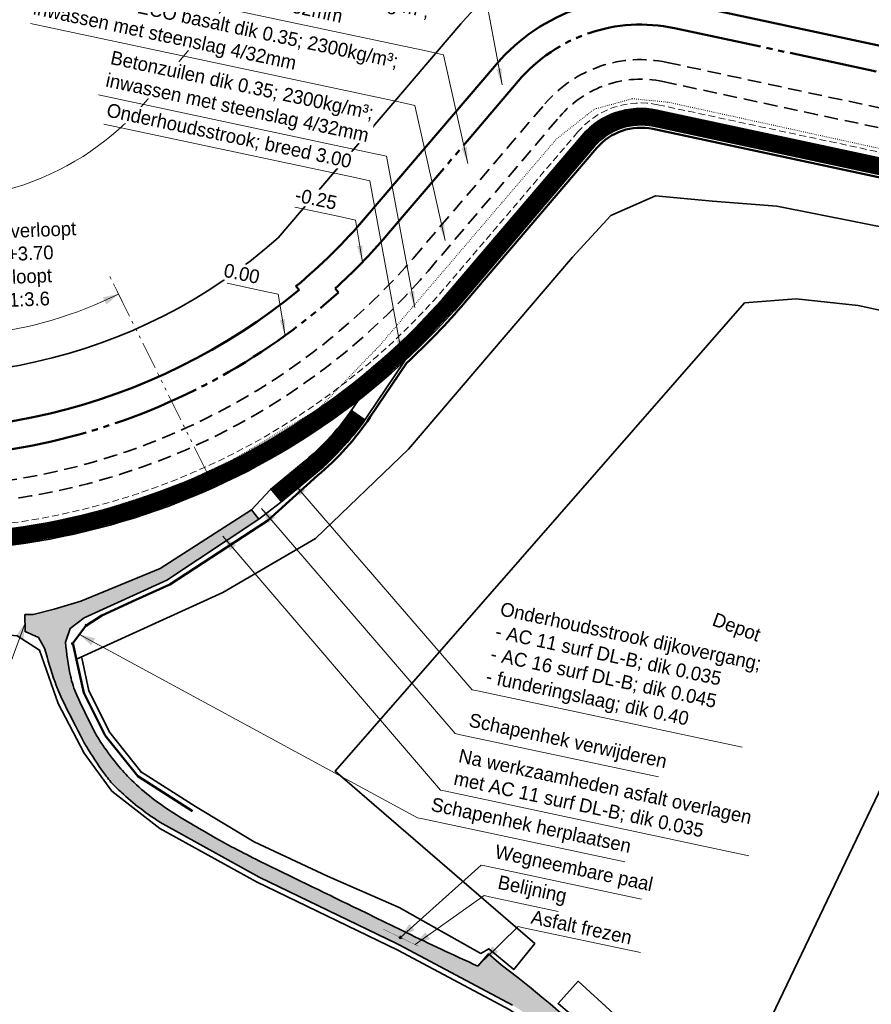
# Model space of a CAD drawing. Header units: metres. Extents: x 63663 to 67388, y 393975 to 407310.
# Tile 12 of 49: x 64702 to 64857, y 403258 to 403437. Entities that reach past the tile are written whole.
import ezdxf

# ---------------------------------------------------------------- set-up
doc = ezdxf.new("R2010")
doc.units = ezdxf.units.M
for name, pattern in [('DOT', [0.25, 0, -0.25]), ('HIDDEN', [0.375, 0.25, -0.125]), ('JIS_09_08', [10.750000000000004, 8, -0.55, 0.55, -0.55, 0.55, -0.55]), ('ONDERHOUDSSTROOK', [28, 8, -20]), ('SECTIEGRENS', [10.5, 5, -1, 0.5, -1, 0.5, -1, 0.5, -1])]:
    doc.linetypes.add(name, pattern=pattern)
for name, color, linetype, lineweight in [('BS-PERKOENRIJ', 203, 'DOT', 5), ('maatvoering-leadr', 7, 'Continuous', 30), ('sn-arcering_betonzuilen', 1, 'Continuous', 18), ('sn-arcering_grijs', 8, 'Continuous', 20), ('sn-arcering_lgrijs', 9, 'Continuous', 20), ('TM-Belijning', 1, 'HIDDEN', 50), ('TM-Insteek', 211, 'HIDDEN', 13), ('TM-invloedsgrens', 6, 'SECTIEGRENS', 20), ('TM-Kreukelberm', 43, 'Continuous', 50), ('TM-Maatlijnen', 1, 'Continuous', 13), ('TM-Materiaalscheiding', 3, 'HIDDEN', 35), ('TM-Onderhoudsweg', 3, 'Continuous', 35), ('TM-Paal', 2, 'Continuous', 50), ('TM-Raster', 41, 'RASTER', 50), ('TM-Teenconstructie', 20, 'JIS_09_08', 50), ('TM-Verharding', 2, 'Continuous', 50), ('TM-Werkgrens', 62, 'PBZ-WERKGRENS', 35)]:
    doc.layers.add(name, color=color, linetype=linetype, lineweight=lineweight)
doc.styles.add('StagCAD', font='StagCAD.ttf')
doc.linetypes.add('PBZ-WERKGRENS', pattern='A,5.5,-1.05,["O",StagCAD,S=2,R=0,X=0,Y=-1],-3.45', length=10)
doc.linetypes.add('RASTER', pattern='A,3,-2,[200,RASTER,S=0.75,R=0,X=0,Y=0],-2,3', length=10)
doc.dimstyles.new('GM-maatvoering', dxfattribs={"dimtxt": 2.5, "dimasz": 1, "dimexe": 0, "dimexo": 0, "dimgap": 1, "dimtad": 1, "dimrnd": 0.001, "dimzin": 1, "dimdsep": 46, "dimtxsty": 'StagCAD', "dimblk1": 'DIM_PIJL', "dimblk2": 'DIM_PIJL', "dimsah": 1, "dimcen": 0.09, "dimse1": 1, "dimse2": 1, "dimclrd": 1, "dimclre": 1, "dimclrt": 7, "dimazin": 0, "dimtfac": 1, "dimtix": 1, "dimtmove": 0, "dimatfit": 3, "dimldrblk": 'RAD_PIJL', "dimfxl": 1, "dimtvp": 0.8299999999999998, "dimtolj": 1, "dimtzin": 0, "dimlwd": 15, "dimarcsym": 0})
doc.dimstyles.new('leader 1_1000', dxfattribs={"dimtxt": 2.5, "dimasz": 3, "dimexe": 0, "dimexo": 0, "dimgap": 1, "dimtad": 1, "dimrnd": 0.001, "dimzin": 1, "dimdsep": 46, "dimtxsty": 'StagCAD', "dimblk1": 'RAD_PIJL', "dimblk2": 'RAD_PIJL', "dimsah": 1, "dimcen": 0.09, "dimse1": 1, "dimse2": 1, "dimclrd": 1, "dimclre": 1, "dimclrt": 7, "dimazin": 0, "dimtfac": 1, "dimtix": 1, "dimtmove": 0, "dimatfit": 0, "dimfxl": 1, "dimtvp": 0.8299999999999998, "dimtolj": 1, "dimtzin": 0, "dimlwd": 15, "dimarcsym": 0})

# ---------------------------------------------------------------- blocks, each defined once
blk = doc.blocks.new('DIM_PIJL')
at = {"color": 1}
blk.add_line((0, 1.414213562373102), (0, -1.414213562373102), dxfattribs=at)
at = {"color": 1, "linetype": 'ByBlock'}
blk.add_solid([(-2.828427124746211, -0.75), (-2.828427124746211, 0.75), (0, 0)], dxfattribs=at)
blk = doc.blocks.new('RAD_PIJL')
at = {"color": 1, "linetype": 'Continuous'}
blk.add_solid([(-2.828427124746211, -0.75), (-2.828427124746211, 0.75), (0, 0)], dxfattribs=at)
blk = doc.blocks.new('Klappaal')
at = {"layer": 'TM-Paal'}
blk.add_circle((0, 5.820766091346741e-11), 0.1249999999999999, dxfattribs=at)
blk = doc.blocks.new('Diamant')
at = {"layer": 'TM-Belijning', "linetype": 'Continuous', "ltscale": 3, "const_width": 0.05}
for points in [[(3.599999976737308, -3.492459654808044e-10), (0.5999999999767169, -1.164153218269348e-10), (2.91038304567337e-11, 0.2999999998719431), (-0.5999999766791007, -1.746229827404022e-10), (-3.599999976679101, -1.746229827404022e-10)], [(-0.5999999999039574, -1.746229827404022e-10), (-4.365574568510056e-11, -0.3071063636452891), (0.5999999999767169, -1.164153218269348e-10)]]:
    blk.add_lwpolyline(points, dxfattribs=at)

msp = doc.modelspace()

# ---------------------------------------------------------------- hatches: boundary and pattern name
at = {"layer": 'sn-arcering_betonzuilen'}
h = msp.add_hatch(dxfattribs=at)
h.set_pattern_fill('HONEY', color=256, scale=0.3, angle=344.09, style=0)
h.set_pattern_definition([(332.0931746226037, (214203.785028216, 788869.8239200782), (1.64867758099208, 0.06025759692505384), [0.9524999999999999, -1.905]), (92.09317462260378, (214203.785028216, 788869.8239200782), (-0.8765234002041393, 1.397667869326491), [0.9524999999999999, -1.905]), (32.09317462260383, (214203.785028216, 788869.8239200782), (0.7721541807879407, 1.457925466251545), [-1.905, 0.9524999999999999])])
edge = h.paths.add_edge_path()
edge.add_line((64697.09699809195, 403344.1995902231), (64696.84661587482, 403358.4366705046))
edge.add_arc((64681.85893351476, 403474.87651482), 117.4004598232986, 257.3275947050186, 277.3345606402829, ccw=False)
edge.add_line((64656.10404992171, 403360.3358934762), (64652.29529750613, 403347.4670522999))
edge.add_arc((64683.83001069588, 403471.0719869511), 127.5641721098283, 255.687721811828, 275.9696969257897)
edge = h.paths.add_edge_path()
edge.add_line((65556.79896681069, 403278.4124796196), (65461.70166963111, 403301.6805361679))
edge.add_line((65461.70166963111, 403301.6805361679), (65454.35126382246, 403285.9183921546))
edge.add_arc((65152.15456842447, 401915.4022443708), 1403.437691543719, 75.74052367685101, 77.56534332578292, ccw=False)
edge.add_line((65497.84034977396, 403275.6002794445), (65549.48793955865, 403262.7347786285))
edge.add_line((65549.48793955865, 403262.7347786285), (65556.79896681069, 403278.4124796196))
at = {"layer": 'sn-arcering_grijs'}
h = msp.add_hatch(color=256, dxfattribs=at)
h.dxf.hatch_style = 1
edge = h.paths.add_edge_path()
edge.add_line((64815.38200000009, 403241.4370000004), (64819.97300000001, 403237.8940000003))
edge.add_line((64819.97300000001, 403237.8940000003), (64823.20600000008, 403235.2170000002))
edge.add_line((64823.20600000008, 403235.2170000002), (64826.54100000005, 403231.9890000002))
edge.add_line((64826.54100000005, 403231.9890000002), (64828.76700000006, 403229.5880000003))
edge.add_line((64828.76700000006, 403229.5880000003), (64831.29000000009, 403226.6690000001))
edge.add_line((64831.29000000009, 403226.6690000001), (64833.62600000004, 403223.6740000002))
edge.add_line((64833.62600000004, 403223.6740000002), (64836.07300000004, 403220.4300000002))
edge.add_line((64836.07300000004, 403220.4300000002), (64838.0050000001, 403217.1440000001))
edge.add_line((64838.0050000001, 403217.1440000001), (64839.81400000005, 403213.8030000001))
edge.add_line((64839.81400000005, 403213.8030000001), (64841.57100000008, 403210.0790000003))
edge.add_line((64841.57100000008, 403210.0790000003), (64842.48800000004, 403208.2000000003))
edge.add_line((64842.48800000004, 403208.2000000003), (64843.44900000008, 403205.1320000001))
edge.add_line((64843.44900000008, 403205.1320000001), (64843.88700000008, 403202.5120000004))
edge.add_line((64843.88700000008, 403202.5120000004), (64852.73750000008, 403194.7030000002))
edge.add_line((64852.73750000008, 403194.7030000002), (64850.43200000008, 403199.0340000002))
edge.add_line((64850.43200000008, 403199.0340000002), (64847.89600000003, 403203.8980000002))
edge.add_line((64847.89600000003, 403203.8980000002), (64845.97200000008, 403208.0060000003))
edge.add_line((64845.97200000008, 403208.0060000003), (64843.82000000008, 403212.3780000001))
edge.add_line((64843.82000000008, 403212.3780000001), (64841.67600000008, 403216.4760000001))
edge.add_line((64841.67600000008, 403216.4760000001), (64839.31100000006, 403220.6280000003))
edge.add_line((64839.31100000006, 403220.6280000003), (64836.53200000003, 403224.7580000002))
edge.add_line((64836.53200000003, 403224.7580000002), (64833.59200000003, 403228.4080000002))
edge.add_line((64833.59200000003, 403228.4080000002), (64830.09400000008, 403232.3350000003))
edge.add_line((64830.09400000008, 403232.3350000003), (64826.39000000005, 403236.0710000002))
edge.add_line((64826.39000000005, 403236.0710000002), (64822.99000000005, 403239.1830000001))
edge.add_line((64822.99000000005, 403239.1830000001), (64819.97200000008, 403241.4960000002))
edge.add_line((64819.97200000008, 403241.4960000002), (64815.03400000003, 403245.3810000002))
edge.add_line((64815.03400000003, 403245.3810000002), (64808.69800000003, 403250.2370000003))
edge.add_line((64808.69800000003, 403250.2370000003), (64801.24400000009, 403256.1850000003))
edge.add_line((64801.24400000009, 403256.1850000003), (64798.71999637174, 403258.3325521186))
edge.add_line((64798.71999637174, 403258.3325521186), (64797.23950000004, 403259.5925000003))
edge.add_line((64797.23950000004, 403259.5925000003), (64795.27400000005, 403261.1950000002))
edge.add_line((64795.27400000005, 403261.1950000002), (64792.86050000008, 403263.1245000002))
edge.add_line((64792.86050000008, 403263.1245000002), (64789.83993400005, 403265.4220660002))
edge.add_line((64789.83993400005, 403265.4220660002), (64787.53919449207, 403267.4212732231))
edge.add_line((64787.53919449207, 403267.4212732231), (64785.61153700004, 403265.2028750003))
edge.add_line((64785.61153700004, 403265.2028750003), (64772.60128600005, 403271.3176600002))
edge.add_line((64772.60128600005, 403271.3176600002), (64772.12500000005, 403271.5490000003))
edge.add_line((64772.12500000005, 403271.5490000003), (64746.98241100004, 403283.7770140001))
edge.add_arc((64822.85304853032, 403440.0547080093), 173.7212459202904, 237.6483704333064, 244.10407454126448, ccw=False)
edge.add_arc((64753.72600462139, 403330.7167086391), 44.36399662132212, 224.8944587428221, 237.5048470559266, ccw=False)
edge.add_arc((64753.5296540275, 403329.6664016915), 43.48780539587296, 213.2514359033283, 224.0967296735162, ccw=False)
edge.add_arc((64790.73308665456, 403348.7382963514), 85.173720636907, 203.7758900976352, 210.2566749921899, ccw=False)
edge.add_arc((64741.94673578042, 403325.6534347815), 31.25497306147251, 183.0332813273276, 201.1041386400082, ccw=False)
edge.add_line((64710.73555200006, 403323.9995459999), (64711.55746600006, 403326.5257110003))
edge.add_line((64711.55746600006, 403326.5257110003), (64714.09661900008, 403328.4557860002))
edge.add_line((64714.09661900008, 403328.4557860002), (64729.12874400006, 403335.3116110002))
edge.add_line((64729.12874400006, 403335.3116110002), (64745.82762800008, 403346.3311710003))
edge.add_line((64745.82762800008, 403346.3311710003), (64744.50282400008, 403348.0468240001))
edge.add_line((64744.50282400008, 403348.0468240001), (64727.91685600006, 403337.4282810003))
edge.add_line((64727.91685600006, 403337.4282810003), (64713.51924400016, 403331.4572470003))
edge.add_line((64713.51924400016, 403331.4572470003), (64711.08859900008, 403330.7365630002))
edge.add_line((64711.08859900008, 403330.7365630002), (64708.65795400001, 403330.0158790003))
edge.add_line((64708.65795400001, 403330.0158790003), (64704.87601800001, 403329.0713390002))
edge.add_line((64704.87601800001, 403329.0713390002), (64703.34909663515, 403329.0480763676))
edge.add_line((64703.34909663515, 403329.0480763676), (64703.39647900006, 403325.9379750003))
edge.add_line((64703.39647900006, 403325.9379750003), (64705.79182800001, 403324.8869670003))
edge.add_line((64705.79182800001, 403324.8869670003), (64706.93586000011, 403322.9186500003))
edge.add_arc((64791.32300149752, 403345.4962338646), 87.35523420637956, 194.9785338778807, 199.3165661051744)
edge.add_line((64708.88539967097, 403316.6002350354), (64710.28527700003, 403313.3014150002))
edge.add_arc((64776.84551835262, 403342.4085130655), 72.64632741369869, 203.6199789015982, 211.4917153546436)
edge.add_arc((64762.24210214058, 403333.2561367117), 55.41306918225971, 211.309826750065, 218.6640805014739)
edge.add_line((64718.97434605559, 403298.6366404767), (64720.82476200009, 403296.7915540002))
edge.add_arc((64755.19420509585, 403333.9629097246), 50.62576720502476, 227.2428566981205, 238.0166564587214)
edge.add_line((64728.37911800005, 403291.0220270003), (64745.88610400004, 403281.3775860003))
edge.add_line((64745.88610400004, 403281.3775860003), (64770.96100000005, 403269.2740000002))
edge.add_line((64770.96100000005, 403269.2740000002), (64771.32049700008, 403269.1006520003))
edge.add_line((64771.32049700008, 403269.1006520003), (64791.87850599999, 403258.1377490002))
edge.add_line((64791.87850599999, 403258.1377490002), (64795.19700000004, 403256.0270000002))
edge.add_line((64795.19700000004, 403256.0270000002), (64796.19355837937, 403255.3632464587))
edge.add_line((64796.19355837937, 403255.3632464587), (64800.83744491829, 403252.2702052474))
edge.add_line((64800.83744491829, 403252.2702052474), (64805.36200000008, 403248.9980000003))
edge.add_line((64805.36200000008, 403248.9980000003), (64810.62100000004, 403244.9080000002))
edge.add_line((64810.62100000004, 403244.9080000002), (64815.38200000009, 403241.4370000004))
at = {"layer": 'sn-arcering_lgrijs'}
h = msp.add_hatch(color=256, dxfattribs=at)
h.dxf.hatch_style = 1
edge = h.paths.add_edge_path()
edge.add_line((65551.68383113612, 403267.4436287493), (65556.79896681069, 403278.4124796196))
edge.add_line((65556.79896681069, 403278.4124796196), (65501.98403396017, 403292.0669708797))
edge.add_arc((65153.17913577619, 401919.7206210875), 1415.980000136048, 75.73928053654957, 77.41508903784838)
edge.add_line((65461.70166963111, 403301.6805361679), (65456.55944140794, 403290.6535882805))
edge.add_arc((65153.17913574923, 401919.7206210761), 1404.100000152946, 75.73812834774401, 77.52184026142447, ccw=False)
edge.add_arc((1544873.313091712, 6342005.496034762), 6120212.589272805, 256.0119559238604, 256.0124633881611)

# ---------------------------------------------------------------- linework, layer by layer
at = {"layer": 'BS-PERKOENRIJ'}
msp.add_lwpolyline([(64653.66443280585, 403352.0711372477), (64660.837165, 403350.116989), (64680.411457, 403347.798515), (64692.77109700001, 403348.1060679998), (64692.80784199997, 403342.754879), (64693.112239, 403342.703649), (64708.67485, 403345.190102), (64730.49620199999, 403352.196433), (64741.404907, 403357.308074), (64756.71649299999, 403366.4331719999), (64767.85387899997, 403377.961647), (64799.922143, 403415.416494), (64806.793, 403420.809), (64813.676412, 403422.695826), (64820.09666599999, 403422.076113), (64864.724, 403412.313), (64910.89699999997, 403402.3270000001), (64962.639, 403391.3579999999), (65010.93599999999, 403381.136), (65058.85400000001, 403370.7720000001)], dxfattribs=at)
at = {"layer": 'TM-invloedsgrens'}
msp.add_line((64736.30767452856, 403354.9927648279), (64718.71067654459, 403390.5773634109), dxfattribs=at)
at = {"layer": 'TM-Kreukelberm'}
for p, q in [((64821.17124137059, 403440.3436923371), (65038.24991288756, 403393.8556370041)), ((64753.17785152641, 403387.9865401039), (64752.58602667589, 403388.6385437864))]:
    msp.add_line(p, q, dxfattribs=at)
at = {"layer": 'TM-Maatlijnen', "ltscale": 5}
msp.add_line((64754.56711763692, 403457.4517281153), (64725.60543934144, 403422.5358277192), dxfattribs=at)
msp.add_lwpolyline([(64670.01875407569, 403381.4332342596, 0.1740528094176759), (64720.36686157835, 403387.2282308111, 0.1740528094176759)], format="xyb", dxfattribs=at)
msp.add_arc((64687.12134845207, 403454.457211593), 49.9999999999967, 257.0292180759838, 320.3253249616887, dxfattribs=at)
at = {"layer": 'TM-Onderhoudsweg'}
for points in [[(64745.82762800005, 403346.3311710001), (64749.79903383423, 403349.3690084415), (64756.15390002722, 403354.6591469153, 0.0712794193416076), (64765.65758404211, 403365.1881887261), (64772.27229288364, 403375.0260921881)], [(64747.92721789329, 403351.7142443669), (64754.23454260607, 403356.9648067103, 0.07792054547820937), (64763.8471042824, 403367.9015044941)], [(64706.93586000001, 403322.91865, 0.01841882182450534), (64708.83115061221, 403316.7546239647, 0.03172208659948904), (64710.28527699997, 403313.301415, 0.004739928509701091), (64713.89725664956, 403306.2163871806, 0.01864823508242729), (64714.898854, 403304.459868, 0.01976536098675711), (64718.11857536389, 403299.7032617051, 0.04160175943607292), (64719.91575299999, 403297.644785, 0.004038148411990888), (64720.03059170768, 403297.5352349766, 0.0005890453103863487), (64720.824762, 403296.791554, 0.02479682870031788), (64724.27768228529, 403293.872456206, 0.02244511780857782), (64728.379118, 403291.0220269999)]]:
    msp.add_lwpolyline(points, format="xyb", dxfattribs=at)
at = {"layer": 'TM-Onderhoudsweg', "linetype": 'ONDERHOUDSSTROOK', "ltscale": 0.75, "const_width": 3, "flags": 128}
msp.add_lwpolyline([(64748.88689660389, 403350.5614144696), (64755.19422131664, 403355.8119768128, 0.0670976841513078), (64763.95673714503, 403365.3589074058, 0.0670976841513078)], format="xyb", dxfattribs=at)
at = {"layer": 'TM-Onderhoudsweg'}
for points in [[(64744.50282400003, 403348.0468239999), (64747.87967641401, 403351.6746682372), (64747.92721789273, 403351.7142443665)], [(64710.73555200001, 403323.9995459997), (64711.557466, 403326.525711), (64714.096619, 403328.455786), (64729.12874400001, 403335.311611), (64745.82762799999, 403346.331171), (64744.502824, 403348.0468239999), (64727.91685599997, 403337.428281), (64713.51924400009, 403331.4572470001), (64711.08859900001, 403330.7365629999), (64708.65795399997, 403330.015879), (64704.87601799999, 403329.071339), (64703.34909663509, 403329.0480763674), (64703.39647899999, 403325.937975), (64705.79182799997, 403324.886967), (64706.93586000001, 403322.91865)], [(64728.379118, 403291.0220269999), (64745.88610399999, 403281.377586)], [(64745.88610399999, 403281.377586), (64770.96099999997, 403269.274), (64771.320497, 403269.100652), (64791.87850599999, 403258.1377489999)], [(64789.83993400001, 403265.4220659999), (64787.53919449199, 403267.4212732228), (64785.611537, 403265.2028749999)], [(64801.24400000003, 403256.185), (64798.71999637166, 403258.3325521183), (64797.23949999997, 403259.5925), (64795.27399999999, 403261.1949999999), (64792.8605, 403263.1245), (64789.83993400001, 403265.4220659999)]]:
    msp.add_lwpolyline(points, dxfattribs=at)
at = {"layer": 'TM-Raster'}
for points in [[(64714.47973134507, 403327.2295246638), (64714.35948320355, 403327.0697110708), (64714.51929679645, 403326.9494629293), (64714.63954493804, 403327.1092765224)], [(64712.03695068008, 403323.6115526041), (64712.16004349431, 403323.7691855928), (64712.00241050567, 403323.8922784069), (64711.87931769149, 403323.7346454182)]]:
    msp.add_lwpolyline(points, close=True, dxfattribs=at)
at = {"layer": 'TM-Werkgrens', "flags": 128}
msp.add_lwpolyline([(66091.82319728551, 402978.2455706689), (66098.74469587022, 402979.3686810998), (66093.86884400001, 403010.092378), (66088.888426, 403031.9069409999), (66085.677171, 403040.631505), (66077.82360599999, 403047.282838), (66053.814153, 403061.6377530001), (66010.333216, 403088.80142), (65987.92410699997, 403103.531199), (65978.603507, 403108.7141919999), (65968.609301, 403112.298504), (65959.344232, 403114.912316), (65946.52170499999, 403119.094984), (65939.713925, 403122.179953), (65931.21489805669, 403126.6519931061), (65917.73839526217, 403104.966880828), (65913.38100317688, 403095.6554298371), (65912.5098830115, 403092.1949911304), (65868.93858447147, 403112.4125038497, 0.413995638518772), (65854.3339227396, 403107.0717375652), (65758.41361494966, 402900.7535651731), (65764.40613293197, 402896.4234767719), (65757.1248147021, 402886.3466777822), (65741.12383964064, 402897.9087017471), (65748.4051578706, 402907.985500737), (65753.46073993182, 402904.3324258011), (65853.52522814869, 403119.5644533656), (65851.71169384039, 403120.4059511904), (65858.43420833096, 403134.8938206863), (65869.55670071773, 403156.5780546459), (65858.59555970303, 403164.3390208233), (65835.588165, 403171.051138), (65787.274328, 403185.235898), (65739.283674, 403199.3328739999), (65697.317635, 403211.9880289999), (65643.671959, 403227.097591), (65595.607758, 403238.149486), (65545.653154, 403248.90706), (65499.32721900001, 403259.459113), (65448.21907000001, 403270.500419), (65399.77777999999, 403281.792917), (65348.150559, 403293.181055), (65294.968931, 403305.9494929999), (65253.631011, 403315.136545), (65202.398073, 403326.117563), (65155.625277, 403335.858969), (65102.82116499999, 403347.04979), (65056.278186, 403356.7270139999), (65004.15561799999, 403368.596306), (64959.16211399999, 403377.836039), (64911.94522, 403388.170062), (64861.56136599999, 403398.897107), (64839.90394600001, 403403.165948), (64828.241212, 403404.0716), (64817.855906, 403405.073019), (64809.74443099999, 403401.5017949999), (64802.80540299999, 403393.950212), (64773.018251, 403359.037261), (64756.10092000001, 403342.8612229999), (64739.30865499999, 403333.030798), (64712.70690496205, 403320.9412794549)], format="xyb", dxfattribs=at)
for points in [[(64655.81037836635, 403376.5943377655), (64645.2663940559, 403341.499601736), (64664.076038, 403332.882688), (64676.60082000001, 403328.335486), (64690.83929700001, 403326.135838), (64701.963101, 403325.152353), (64705.99149404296, 403322.5897534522), (64709.36493105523, 403312.9035494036), (64714.09353069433, 403303.8670321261), (64719.16466575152, 403296.9782734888), (64727.83135481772, 403290.1820839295), (64745.42716071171, 403280.4887128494), (64771.1094228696, 403268.0799088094), (64791.40796349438, 403257.2553716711), (64796.24091535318, 403254.0329805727), (64800.26705336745, 403251.4486060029), (64804.76185454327, 403248.1979190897), (64810.01934539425, 403244.1090927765), (64814.78185737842, 403240.6369904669), (64819.34845630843, 403237.1128214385), (64822.53837121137, 403234.4714969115), (64825.82607074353, 403231.2892797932), (64828.02183045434, 403228.9208974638), (64830.51697222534, 403226.0341282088), (64832.83251914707, 403223.0653512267), (64835.24006863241, 403219.873650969), (64837.13402336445, 403216.652359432), (64838.92143255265, 403213.351235), (64840.66941844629, 403209.646340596), (64841.55625059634, 403207.8291567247), (64842.47407537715, 403204.8989939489), (64842.95921754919, 403201.9970019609), (64856.21234222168, 403190.3034648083), (64851.31673475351, 403199.5001145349), (64848.79256228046, 403204.3414295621), (64846.87348339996, 403208.4389223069), (64844.71176538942, 403212.8306654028), (64842.55377284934, 403216.9554104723), (64840.16147414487, 403221.1553361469), (64837.3377041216, 403225.3518709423), (64834.35521921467, 403229.0546158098), (64830.82294880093, 403233.020089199), (64827.08306535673, 403236.7922826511), (64823.63296050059, 403239.9501433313), (64820.58533799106, 403242.2858460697), (64815.6473410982, 403246.1708436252), (64809.3140729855, 403251.0247498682), (64801.88003142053, 403256.9568238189), (64800.17457073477, 403258.4079174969), (64803.83086343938, 403262.4743769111), (64830.38810499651, 403238.154180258), (64896.38436767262, 403376.0462538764), (64854.68912344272, 403385.1336554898), (64843.42841136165, 403386.3582630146), (64834.06032729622, 403385.6333236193), (64759.72717798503, 403300.5879365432), (64795.96064071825, 403269.3116920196), (64792.1466007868, 403264.575589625), (64787.59915942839, 403268.3582374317), (64786.13837937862, 403267.5278645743), (64771.335585, 403275.838336), (64758.30595700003, 403281.56441), (64744.97562835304, 403287.7775497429), (64734.34289693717, 403294.2123076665)], [(64713.68425400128, 403321.1529132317), (64714.9814333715, 403315.1623902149), (64718.77043839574, 403307.6353231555), (64724.61477732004, 403300.3087105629)], [(64734.34289693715, 403294.2123076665), (64724.36809393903, 403300.5299286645)]]:
    msp.add_lwpolyline(points, dxfattribs=at)

# ---------------------------------------------------------------- block references
at = {"layer": 'TM-Maatlijnen', "rotation": 26.3129311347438}
msp.add_blockref('DIM_PIJL', (64720.36686157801, 403387.2282308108), dxfattribs=at)
at = {"layer": 'TM-Verharding'}
for name, p, rotation in [('Diamant', (64771.54299999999, 403270.4115000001), 334.2335192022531), ('Klappaal', (64771.54299999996, 403270.4115), 318.2837380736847)]:
    msp.add_blockref(name, p, dxfattribs=dict(at, rotation=rotation))

# ---------------------------------------------------------------- leaders
at = {"layer": 'maatvoering-leadr', "annotation_type": 0, "has_hookline": 1}
for points, dimstyle, override, hookline_direction, text_width, horizontal_direction in [([(64790.00055618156, 403425.2043354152), (64787.42718335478, 403439.0804309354), (64784.49270599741, 403439.7040034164)], 'leader 1_1000', {"dimgap": 1, "dimtad": 1}, 1, 32.25, (0.9781591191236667, -0.207857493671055, 0)), ([(64764.64516700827, 403393.0337157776), (64763.3967849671, 403400.6661588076), (64760.46230760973, 403401.2897312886)], 'leader 1_1000', {"dimgap": 1, "dimtad": 1}, 1, 7.25, (0.9781591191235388, -0.2078574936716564, 0)), ([(64750.59474610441, 403379.6573671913), (64749.35977655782, 403387.2078079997), (64746.42529920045, 403387.8313804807)], 'leader 1_1000', {"dimgap": 1, "dimtad": 1}, 1, 5.5, (0.9781591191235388, -0.2078574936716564, 0)), ([(64751.90105101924, 403353.2095306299), (64784.57442611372, 403315.3818893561), (64785.55258523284, 403315.1740318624)], 'GM-maatvoering', {"dimscale": 0, "dimgap": 1, "dimtad": 1}, 0, 48.12499999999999, (0.9781591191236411, -0.207857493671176, 0)), ([(64739.32283049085, 403343.2941096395), (64778.82382124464, 403297.1582478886), (64779.80198036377, 403296.9503903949)], 'GM-maatvoering', {"dimscale": 0, "dimgap": 1, "dimtad": 1}, 0, 55.25, (0.9781591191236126, -0.2078574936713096, 0)), ([(64703.37278781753, 403327.4930256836), (64698.99669832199, 403315.5108106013), (64698.01853920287, 403315.718668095)], 'GM-maatvoering', {"dimscale": 0, "dimgap": 1, "dimtad": 1}, 1, 20.75, (0.9781591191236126, -0.2078574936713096, 0)), ([(64786.75438319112, 403266.3226009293), (64792.927308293, 403272.3849558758), (64793.90546741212, 403272.1770983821)], 'GM-maatvoering', {"dimscale": 0, "dimgap": 1, "dimtad": 1}, 0, 20.75, (0.9781591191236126, -0.2078574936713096, 0))]:
    msp.add_leader(points, dimstyle=dimstyle, override=override, dxfattribs=dict(at, hookline_direction=hookline_direction, text_width=text_width, horizontal_direction=horizontal_direction))

# ---------------------------------------------------------------- next in the draw order: texts
at = {"layer": 'maatvoering-leadr', "color": 7, "style": 'StagCAD', "bg_fill": 3, "box_fill_scale": 1.199999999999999, "bg_fill_color": 256, "bg_fill_transparency": 0}
for s, insert, char_height, attachment_point, rotation in [('\\A1;Onderhoudsstrook verloopt\\Pvan +4.00 naar +3.70\\PTaludhelling verloopt\\Pvan 1:3.1 naar 1:3.6', (64693.07426666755, 403384.5516651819, -1.8), 2.5, 8, 2.386964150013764), ('\\A1;{\\C256;Onderhoudsstrook dijkovergang;\\P}- AC 11 surf DL-B; dik 0.035\\P- AC 16 surf DL-B; dik 0.045\\P- funderingslaag; dik 0.40', (64786.73860184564, 403315.9443334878), 2.499999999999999, 7, 348.0031746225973), ('\\A1;Asfalt frezen', (64795.09148402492, 403272.9474000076), 2.5, 7, 348.0031746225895)]:
    msp.add_mtext(s, dxfattribs=dict(at, insert=insert, char_height=char_height, attachment_point=attachment_point, rotation=rotation))

# ---------------------------------------------------------------- next in the draw order: linework, layer by layer
at = {"layer": 'TM-Kreukelberm'}
msp.add_arc((64681.85674533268, 403474.9302285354), 112.4540134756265, 257.465755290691, 309.3625011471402, dxfattribs=at)

# ---------------------------------------------------------------- next in the draw order: texts
at = {"layer": 'maatvoering-leadr', "color": 7, "char_height": 2.5, "attachment_point": 7, "style": 'StagCAD', "bg_fill": 3, "box_fill_scale": 1.199999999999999, "bg_fill_color": 256, "bg_fill_transparency": 0}
for s, insert, rotation in [('Depot', (64827.73311466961, 403326.4298662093), 340.0000000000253), ('\\A1;Na werkzaamheden asfalt overlagen\\Pmet AC 11 surf DL-B; dik 0.035', (64780.98799697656, 403297.7206920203), 348.0031746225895)]:
    msp.add_mtext(s, dxfattribs=dict(at, insert=insert, rotation=rotation))

# ---------------------------------------------------------------- next in the draw order: linework, layer by layer
at = {"layer": 'TM-Materiaalscheiding', "ltscale": 10}
msp.add_lwpolyline([(64654.71803318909, 403355.4017625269, 0.2796053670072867), (64773.86571423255, 403393.7152236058), (64797.79523158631, 403421.7707777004, -0.2755656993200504), (64819.97496228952, 403429.2891078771), (65046.02617523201, 403380.8795556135, -0.004670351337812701), (65064.30894882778, 403376.7852764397, 0.004670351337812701), (65082.59172242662, 403372.6909972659), (65360.9172671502, 403313.0867382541, 0.006922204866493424), (65387.86466410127, 403307.7049171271), (65409.70309401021, 403303.6569849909, -0.01640965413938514), (65499.91710221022, 403283.8530131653), (65676.69155110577, 403239.8182029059), (65839.33929541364, 403197.0056412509, -0.06535252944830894), (65937.53260833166, 403156.8832157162, -0.01487111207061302), (66052.18283199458, 403086.8799947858)], format="xyb", dxfattribs=at)
at = {"layer": 'TM-Onderhoudsweg'}
msp.add_lwpolyline([(64785.611537, 403265.2028749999, -0.003085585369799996), (64778.96962808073, 403268.2746570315, -0.003199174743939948), (64772.60128600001, 403271.3176599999), (64772.125, 403271.549, -0.0001268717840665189), (64764.05221247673, 403275.4726406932, -5.999031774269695e-05), (64746.982411, 403283.7770139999, -0.01385100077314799), (64738.15627151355, 403288.3787936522, -0.01433558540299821), (64729.892412, 403293.2984769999, -0.02789462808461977), (64725.97914897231, 403296.100582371, -0.02714246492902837), (64722.29818999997, 403299.4044639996, -0.02752425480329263), (64719.90729203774, 403302.0759717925, -0.02124300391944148), (64717.162002, 403305.821421, -0.02963561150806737), (64715.86564537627, 403308.0300110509, -0.01072034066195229), (64712.788111, 403314.3996379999, -0.05455518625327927), (64711.62124243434, 403317.92501572, -0.03293941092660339), (64710.73555200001, 403323.9995459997)], format="xyb", dxfattribs=at)

# ---------------------------------------------------------------- next in the draw order: leaders
at = {"layer": 'maatvoering-leadr', "annotation_type": 0, "has_hookline": 1, "hookline_direction": 0, "horizontal_direction": (0.9781591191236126, -0.2078574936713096, 0)}
for points, text_width in [([(64746.35021813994, 403348.2979621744), (64781.50084934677, 403307.4346506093), (64782.47900846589, 403307.2267931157)], 35.75), ([(64713.26030850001, 403325.4201595), (64774.63170569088, 403292.1334610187), (64775.60986481, 403291.9256035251)], 36.5)]:
    msp.add_leader(points, dimstyle='GM-maatvoering', override={"dimscale": 0, "dimgap": 1, "dimtad": 1}, dxfattribs=dict(at, text_width=text_width))

# ---------------------------------------------------------------- next in the draw order: texts
at = {"layer": 'maatvoering-leadr', "color": 7, "char_height": 2.5, "attachment_point": 7, "rotation": 348.0031746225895, "style": 'StagCAD', "bg_fill": 3, "box_fill_scale": 1.199999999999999, "bg_fill_color": 256, "bg_fill_transparency": 0}
for s, insert in [('\\A1;Schapenhek verwijderen', (64783.66502507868, 403307.9970947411)), ('\\A1;Schapenhek herplaatsen', (64776.7958814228, 403292.6959051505))]:
    msp.add_mtext(s, dxfattribs=dict(at, insert=insert))

# ---------------------------------------------------------------- next in the draw order: linework, layer by layer
at = {"layer": 'TM-Teenconstructie', "ltscale": 2}
msp.add_lwpolyline([(64656.12331064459, 403360.3298986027, 0.2427614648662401), (64760.33474442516, 403387.5423063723), (64759.70722266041, 403388.2243437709, 0.02985564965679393), (64769.03430099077, 403397.8513062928), (64792.95630892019, 403425.8980561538, -0.2755656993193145), (64821.30677834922, 403435.5081002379), (65041.97442352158, 403388.2512935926, -0.001570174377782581), (65066.32522487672, 403382.6325395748, 0.001570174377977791), (65090.67602629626, 403377.0137855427), (65358.55752755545, 403319.6463120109), (65359.09151040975, 403322.1397759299), (65362.69092785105, 403321.3689497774, 0.006922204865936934), (65389.4083532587, 403316.0330576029), (65411.24678317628, 403311.985125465, -0.0164060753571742), (65501.98403396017, 403292.0669708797), (65678.79333385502, 403248.0234791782), (65841.49534930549, 403205.1966321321, -0.06535252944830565), (65941.72958726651, 403164.2402713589, -0.01137733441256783), (66030.15464627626, 403111.0941201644)], format="xyb", dxfattribs=at)
at = {"layer": 'TM-Werkgrens', "flags": 128}
msp.add_lwpolyline([(64655.81037836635, 403376.5943377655, 0.2588739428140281), (64749.37427798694, 403397.453627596), (64782.51513038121, 403436.3087771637, -0.2755656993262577), (64823.26529177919, 403450.1219822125), (65040.51731226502, 403403.5957348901), (65040.5294874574, 403403.5929658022, -0.001570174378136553), (65064.97208703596, 403397.9530300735, 0.001570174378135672), (65089.23109025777, 403392.3554577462), (65346.55784040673, 403337.255698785), (65347.0902838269, 403339.7494923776), (65368.29594102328, 403335.2019227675), (65413.98058923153, 403326.7338984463, -0.01639981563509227), (65505.64433647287, 403306.6135668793), (65682.51549929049, 403262.5546650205), (65845.31362656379, 403219.7025191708, -0.06535252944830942), (65949.16225359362, 403177.2692955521, -0.009352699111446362), (65974.22056887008, 403162.3285103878), (66106.06852412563, 403079.4593953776, -0.2257317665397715), (66131.34173926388, 403039.5335731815), (66153.19705109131, 402864.2159386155)], format="xyb", dxfattribs=at)

# ---------------------------------------------------------------- next in the draw order: leaders
at = {"layer": 'maatvoering-leadr', "annotation_type": 0, "has_hookline": 1, "hookline_direction": 0, "text_width": 27.75, "horizontal_direction": (0.9781591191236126, -0.2078574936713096, 0)}
msp.add_leader([(64771.54299999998, 403270.4114999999), (64786.22403446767, 403283.5588477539), (64787.20219358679, 403283.3509902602)], dimstyle='GM-maatvoering', override={"dimscale": 0, "dimgap": 1, "dimtad": 1}, dxfattribs=at)

# ---------------------------------------------------------------- next in the draw order: texts
at = {"layer": 'maatvoering-leadr', "color": 7, "char_height": 2.5, "attachment_point": 9, "rotation": 348.0031746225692, "style": 'StagCAD', "bg_fill": 3, "box_fill_scale": 1.199999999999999, "bg_fill_color": 256, "bg_fill_transparency": 0}
for s, insert in [('-0.25', (64759.69200598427, 403402.4757479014)), ('0.00', (64745.654997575, 403389.0173970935))]:
    msp.add_mtext(s, dxfattribs=dict(at, insert=insert))

# ---------------------------------------------------------------- next in the draw order: linework, layer by layer
at = {"layer": 'TM-Insteek', "ltscale": 5}
msp.add_lwpolyline([(64652.54409665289, 403348.4356835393, 0.2850965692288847), (64779.83688447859, 403388.6039694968), (64803.77540959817, 403416.6700845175), (64803.77540959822, 403416.6700845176, -0.2755656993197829), (64818.32903866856, 403421.6033720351), (65359.34463529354, 403305.7432425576, 0.006922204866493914), (65386.49593853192, 403300.3206981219), (65408.33436844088, 403296.2727659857), (65408.33436844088, 403296.2727659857, -0.0164128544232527), (65498.0843895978, 403276.5700476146), (65674.82798694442, 403232.5429225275), (65837.42761126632, 403189.7430271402, -0.06535252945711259), (65933.81132006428, 403150.3600176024, -0.02054825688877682), (66090.56737285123, 403052.1880080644, -0.2162346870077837), (66101.2639065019, 403034.5154443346), (66107.76850525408, 402979.8198696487)], format="xyb", dxfattribs=at)
at = {"layer": 'TM-Kreukelberm'}
msp.add_lwpolyline([(64752.5860266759, 403388.6385437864, 0.04143248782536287), (64765.23617067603, 403401.103120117), (64789.00826743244, 403428.9741104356, -0.2755656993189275), (64822.01589816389, 403440.1628065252)], format="xyb", dxfattribs=at)
at = {"layer": 'TM-Materiaalscheiding', "ltscale": 10}
msp.add_lwpolyline([(64653.8322454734, 403352.6333453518, 0.2852031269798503), (64776.56258101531, 403391.4066635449), (64800.49620257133, 403419.4670295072, -0.275565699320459), (64819.23157439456, 403425.8178149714), (65045.28917996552, 403377.406893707, -0.002802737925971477), (65063.5834156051, 403373.3817470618, 0.002802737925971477), (65081.87765124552, 403369.3566004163), (65360.20319596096, 403309.7523414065, 0.006922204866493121), (65387.24317885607, 403304.352029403), (65409.08160876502, 403300.3040972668, -0.0164111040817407), (65499.08494420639, 403280.546099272), (65675.84537883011, 403236.5147799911), (65838.47127371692, 403193.7079695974, -0.06535252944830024), (65935.84291552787, 403153.921284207, -0.01487155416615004), (66050.32339503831, 403084.0215668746), (66083.53099306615, 403062.1970843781, -0.001270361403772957), (66093.00313214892, 403055.7437325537, -0.216234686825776), (66105.54374819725, 403035.0244188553), (66108.26121882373, 403012.1738752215), (66110.94673756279, 402987.8137255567), (66120.76026130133, 402905.294212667), (66131.7130812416, 402906.5967622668)], format="xyb", dxfattribs=at)
at = {"layer": 'TM-Onderhoudsweg', "linetype": 'ONDERHOUDSSTROOK', "ltscale": 0.75, "flags": 128}
msp.add_lwpolyline([(64651.92609941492, 403346.0132716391, 3, 3, 0.2851057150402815), (64781.73617064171, 403386.9783216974, 3, 3, 0), (64805.67750184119, 403415.0477266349, 3, 3, -0.2755656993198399), (64817.80552606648, 403419.1587995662, 3, 3, 0), (65358.82112269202, 403303.2986700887, 3, 3, 0.00692220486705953), (65386.04030418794, 403297.862569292, 3, 3, 0), (65407.87873409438, 403293.8146371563, 3, 3, 0), (65407.8787340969, 403293.8146371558, 3, 3, -0.01641392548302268), (65497.47428847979, 403274.1456275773, 3, 3, 0), (65674.20762603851, 403230.1210582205, 3, 3, 0), (65836.79123172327, 403187.3253793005, 3, 3, -0.0646663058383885), (65931.64446115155, 403148.7176638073, 3, 3, -0.02066707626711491), (66089.15451943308, 403050.1255228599, 3, 3, -0.2162346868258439), (66098.78139971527, 403034.2202155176, 3, 3, 0), (66103.13994532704, 402997.5702750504, 0, 0, 0)], format="xyseb", dxfattribs=at)
at = {"layer": 'TM-Onderhoudsweg'}
for points in [[(64652.2968977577, 403347.4667187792, 0.2851002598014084), (64780.59659564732, 403387.9537065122), (64804.53624649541, 403416.0211413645, -0.2755656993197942), (64818.11963362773, 403420.6255430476), (65359.13523025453, 403304.7654135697, 0.006922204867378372), (65386.31368479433, 403299.33744659), (65408.15211471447, 403295.2895144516, -0.01641328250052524), (65497.84034977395, 403275.6002794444), (65674.57984258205, 403231.5741768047), (65837.1730594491, 403188.7759680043, -0.06535252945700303), (65933.31580897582, 403149.4914159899, -0.02054825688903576), (66090.00223148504, 403051.3630139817, -0.2162346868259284), (66100.2709037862, 403034.3973528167), (66104.61974588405, 402997.8290068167), (66107.49274777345, 402981.3970477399, -0.0136820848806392), (66107.95758203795, 402978.2299693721), (66108.61280425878, 402972.7203665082)], [(64651.55530107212, 403344.559824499, 0.2851110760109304), (64782.8757553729, 403386.0029482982), (64806.81875718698, 403414.0743119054, -0.275565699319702), (64817.49141850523, 403417.6920560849), (65358.50701513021, 403301.8319266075, 0.006922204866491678), (65385.76692358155, 403296.3876919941), (65407.60535349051, 403292.3397598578, -0.01641456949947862), (65497.10822531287, 403272.6909761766), (65673.83540949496, 403228.6679396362), (65836.40940399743, 403185.8747905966, -0.06535252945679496), (65931.82927570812, 403146.8856111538, -0.02054825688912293), (66088.30680738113, 403048.8880317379, -0.2162346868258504), (66097.29189564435, 403034.0430782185), (66103.61934165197, 402980.8371374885)]]:
    msp.add_lwpolyline(points, format="xyb", dxfattribs=at)
at = {"layer": 'TM-Raster'}
msp.add_lwpolyline([(64733.80783, 403293.3674979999), (64723.83302700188, 403299.6851189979), (64717.923922, 403307.0929239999), (64714.03101099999, 403314.8264060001), (64712.97008886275, 403319.7258660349), (64712.97008886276, 403319.7258660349), (64712.08122699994, 403323.8307319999), (64714.43939, 403327.009587), (64717.34255199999, 403328.886965), (64723.51163299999, 403331.698718), (64729.680714, 403334.510471), (64738.58192, 403340.3252225), (64747.483126, 403346.139974), (64756.47379293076, 403354.2748702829, 0.0712794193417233), (64766.07251378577, 403364.9092025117), (64772.65437323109, 403374.6982498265, 0.02913747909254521), (64783.25561908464, 403385.6778263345), (64807.19917563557, 403413.7498403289, -0.275565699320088), (64817.38671598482, 403417.2031415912), (65358.402312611, 403301.3430121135, 0.006922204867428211)], format="xyb", dxfattribs=at)

# ---------------------------------------------------------------- next in the draw order: leaders
at = {"layer": 'maatvoering-leadr', "annotation_type": 0, "has_hookline": 1, "hookline_direction": 1, "text_width": 45.375, "horizontal_direction": (0.9781591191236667, -0.207857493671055, 0)}
msp.add_leader([(64771.88653057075, 403375.9179225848), (64765.98202830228, 403407.8087445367), (64763.04755094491, 403408.4323170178)], dimstyle='leader 1_1000', override={"dimgap": 1, "dimtad": 1}, dxfattribs=at)

# ---------------------------------------------------------------- next in the draw order: texts
at = {"layer": 'maatvoering-leadr', "color": 7, "char_height": 2.5, "style": 'StagCAD', "bg_fill": 3, "box_fill_scale": 1.199999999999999, "bg_fill_color": 256, "bg_fill_transparency": 0}
for s, insert, attachment_point, rotation in [('\\A1;Onderhoudsstrook; breed 3.00', (64762.27724931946, 403409.6183336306), 9, 348.00317462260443), ('\\A1;Wegneembare paal', (64788.38821019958, 403284.1212918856), 7, 348.0031746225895)]:
    msp.add_mtext(s, dxfattribs=dict(at, insert=insert, attachment_point=attachment_point, rotation=rotation))

# ---------------------------------------------------------------- next in the draw order: leaders
at = {"layer": 'maatvoering-leadr', "annotation_type": 0, "has_hookline": 1}
for points, dimstyle, override, hookline_direction, text_width, horizontal_direction in [([(64774.1486618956, 403384.7590962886), (64769.04680408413, 403412.2692438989), (64766.11232672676, 403412.8928163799)], 'leader 1_1000', {"dimgap": 1, "dimtad": 1}, 1, 49.5, (0.9781591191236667, -0.207857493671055, 0)), ([(64774.20138215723, 403269.1248451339), (64786.75153226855, 403278.0125132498), (64787.72969138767, 403277.8046557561)], 'GM-maatvoering', {"dimscale": 0, "dimgap": 1, "dimtad": 1}, 0, 11.75, (0.9781591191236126, -0.2078574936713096, 0))]:
    msp.add_leader(points, dimstyle=dimstyle, override=override, dxfattribs=dict(at, hookline_direction=hookline_direction, text_width=text_width, horizontal_direction=horizontal_direction))

# ---------------------------------------------------------------- next in the draw order: texts
at = {"layer": 'maatvoering-leadr', "color": 7, "char_height": 2.5, "style": 'StagCAD', "bg_fill": 3, "box_fill_scale": 1.199999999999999, "bg_fill_color": 256, "bg_fill_transparency": 0}
for s, insert, attachment_point, rotation in [('\\A1;Betonzuilen dik 0.35; 2300kg/m³;\\Pinwassen met steenslag 4/32mm', (64765.34202510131, 403414.0788329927), 9, 348.00317462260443), ('\\A1;Belijning', (64788.91570800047, 403278.5749573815), 7, 348.0031746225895)]:
    msp.add_mtext(s, dxfattribs=dict(at, insert=insert, attachment_point=attachment_point, rotation=rotation))

# ---------------------------------------------------------------- next in the draw order: leaders
at = {"layer": 'maatvoering-leadr', "annotation_type": 0, "has_hookline": 1, "hookline_direction": 1, "text_width": 67.375, "horizontal_direction": (0.9781591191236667, -0.207857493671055, 0)}
msp.add_leader([(64779.67219306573, 403396.9488869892), (64774.16965083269, 403421.4920987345), (64771.23517347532, 403422.1156712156)], dimstyle='leader 1_1000', override={"dimgap": 1, "dimtad": 1}, dxfattribs=at)

# ---------------------------------------------------------------- next in the draw order: texts
at = {"layer": 'maatvoering-leadr', "color": 7, "insert": (64704.56140119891, 403437.3060864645), "char_height": 2.5, "attachment_point": 7, "rotation": 348.00317462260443, "style": 'StagCAD', "bg_fill": 3, "box_fill_scale": 1.199999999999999, "bg_fill_color": 256, "bg_fill_transparency": 0}
msp.add_mtext('\\A1;Betonzuilen ECO basalt dik 0.35; 2300kg/m³;\\Pinwassen met steenslag 4/32mm', dxfattribs=at)

# ---------------------------------------------------------------- next in the draw order: leaders
at = {"layer": 'maatvoering-leadr', "annotation_type": 0, "has_hookline": 1, "hookline_direction": 1, "text_width": 64.125, "horizontal_direction": (0.9781591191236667, -0.207857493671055, 0)}
msp.add_leader([(64783.78827130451, 403410.9168493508), (64779.39888658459, 403430.6879149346), (64776.46440922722, 403431.3114874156)], dimstyle='leader 1_1000', override={"dimgap": 1, "dimtad": 1}, dxfattribs=at)

# ---------------------------------------------------------------- next in the draw order: texts
at = {"layer": 'maatvoering-leadr', "color": 7, "insert": (64712.96965408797, 403445.8263658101), "char_height": 2.5, "attachment_point": 7, "rotation": 348.00317462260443, "style": 'StagCAD', "bg_fill": 3, "box_fill_scale": 1.199999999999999, "bg_fill_color": 256, "bg_fill_transparency": 0}
msp.add_mtext('\\A1;Betonzuilen ECO lava dik 0.30; 2300kg/m³;\\Pinwassen met steenslag 4/32mm', dxfattribs=at)

doc.saveas('drawing.dxf')
